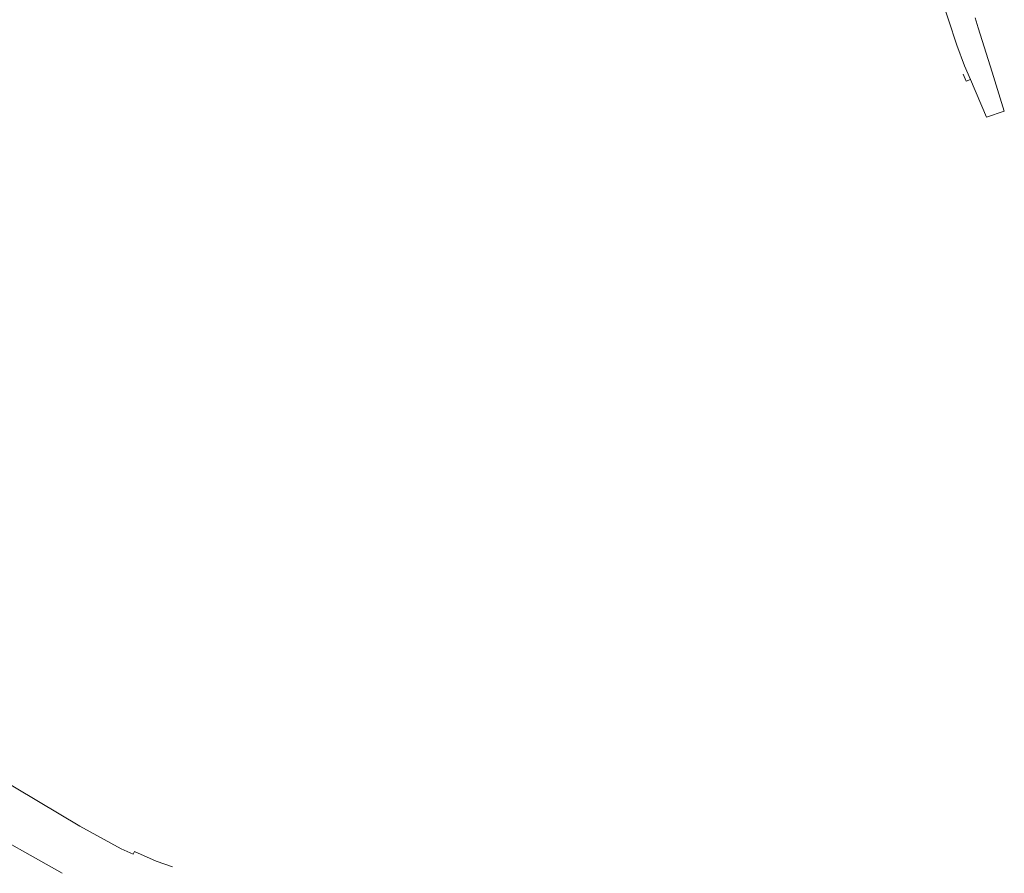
# Model space of a CAD drawing. Extents: x 150256 to 156914, y 461459 to 469481.
# Tile 187 of 256: x 156062 to 156380, y 462701 to 462977. Entities that reach past the tile are written whole.
import ezdxf

# ---------------------------------------------------------------- set-up
doc = ezdxf.new("R2010")
doc.units = 0
doc.header["$LTSCALE"] = 0.75
doc.layers.add('B-RO-OG-WATER_SLOOT-GV', color=251, linetype='CONTINUOUS', lineweight=18)
doc.layers.add('B-RO-VH-VERHARDING_ASFALT-GV', color=251, linetype='CONTINUOUS', lineweight=18)

msp = doc.modelspace()

# ---------------------------------------------------------------- linework, layer by layer
at = {"layer": 'B-RO-OG-WATER_SLOOT-GV'}
for points in [[(155984.112, 462760.912), (155978.697, 462765.794), (155976.102, 462768.135), (155970.537, 462772.741), (155967.971, 462774.888), (155966.848, 462773.654), (155966.646, 462773.874), (155966.173, 462769.827), (155972.372, 462765.394), (155974.507, 462763.905), (155984.609, 462756.82), (155992.325, 462747.965), (155999.875, 462743.743), (156000, 462743.673), (156000.125, 462743.603), (156008.619, 462738.855), (156010.743, 462737.658), (156025.421, 462729.389), (156033.984, 462724.547), (156042.999, 462719.45), (156047.714, 462716.877), (156076.215, 462700.845)], [(156111.764, 462702.947), (156106.486, 462704.743), (156099.484, 462707.913), (156099.071, 462707.002), (156095.209, 462708.75), (156081.822, 462716.111), (156054.518, 462732.293)]]:
    msp.add_lwpolyline(points, dxfattribs=at)
at = {"layer": 'B-RO-VH-VERHARDING_ASFALT-GV'}
for points in [[(156367.179, 462959.021), (156368.116, 462956.805), (156369.547, 462957.283), (156367.663, 462961.732), (156365.111, 462968.399), (156359.814, 462984.848), (156356.227, 462995.981), (156355.942, 462996.919), (156354.596, 463002.283), (156352.405, 463011.848), (156351.227, 463017.279), (156350.329, 463021.297), (156349.125, 463026.066), (156347.52, 463031.839), (156336.898, 463065.435), (156331.422, 463083.035), (156318.72, 463123.839), (156308.889, 463154.906), (156301.325, 463179.075), (156299.831, 463183.844), (156295.878, 463195.354)], [(156359.814, 462984.848), (156365.111, 462968.399), (156367.663, 462961.732), (156369.547, 462957.283), (156374.689, 462945.141), (156374.703, 462945.101), (156380.488, 462947.096), (156376.558, 462959.688), (156372.094, 462973.988), (156371.072, 462977.172)]]:
    msp.add_lwpolyline(points, dxfattribs=at)

doc.saveas('drawing.dxf')
